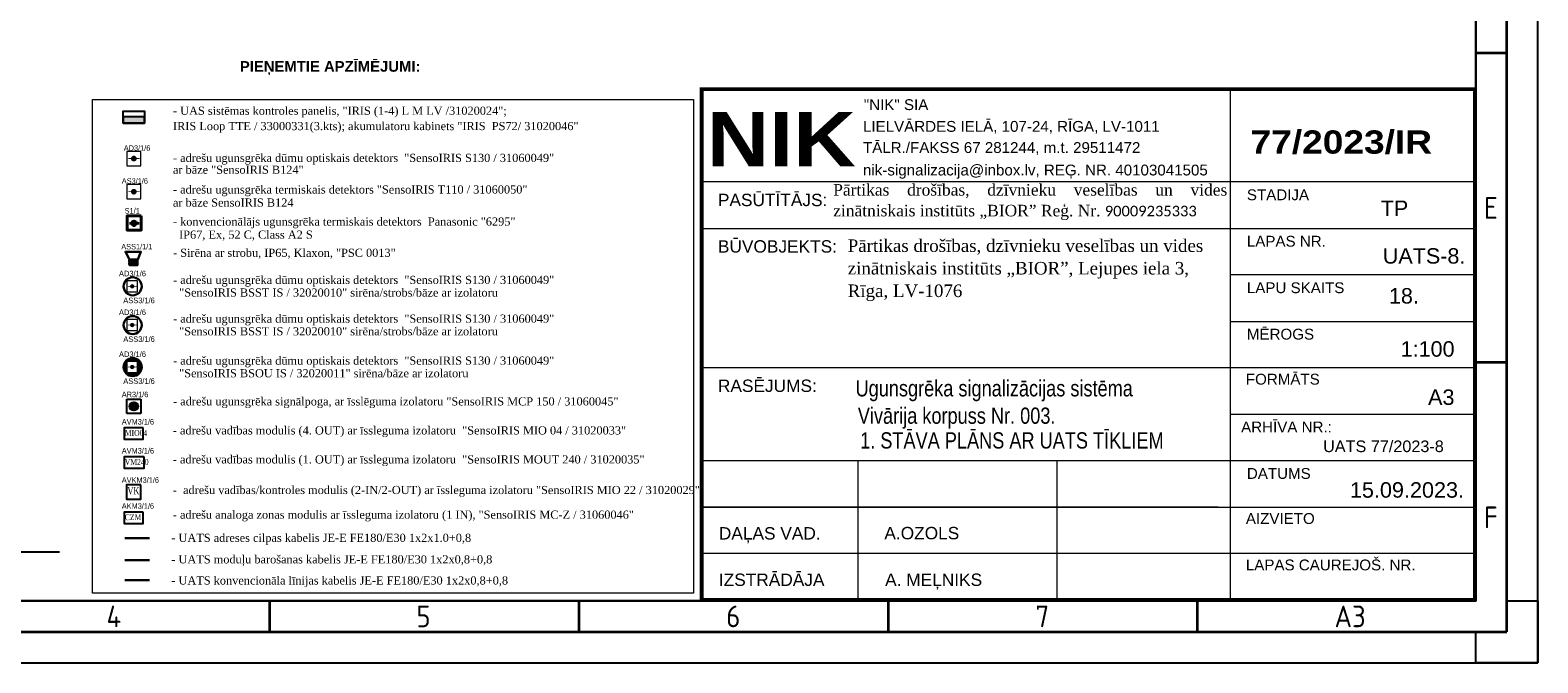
# Model space of a CAD drawing. Header units: millimetres. Extents: x -197461 to 862495, y -970068 to 63888.
# Tile 101 of 205: x -91308 to -58238, y -498309 to -484440. Entities that reach past the tile are written whole.
import ezdxf

# ---------------------------------------------------------------- set-up
doc = ezdxf.new("R2010")
doc.units = ezdxf.units.MM
doc.layers.get('0').update_dxf_attribs({"linetype": 'CONTINUOUS'})
for name, color, linetype, lineweight in [('00_rāmis', 7, 'CONTINUOUS', 18), ('00_text_rakstlaukums', 7, 'CONTINUOUS', 18), ('00_tieva', 7, 'CONTINUOUS', 15), ('Hatch', 7, 'CONTINUOUS', 0), ('Karlis_UAS_black', 7, 'CONTINUOUS', 30), ('Titlebox', 7, 'CONTINUOUS', 9)]:
    doc.layers.add(name, color=color, linetype=linetype, lineweight=lineweight)
for name, color, linetype in [('PDF_Geometry', 7, 'CONTINUOUS'), ('Rasējuma lapa', 7, 'CONTINUOUS'), ('UAS', 240, 'CONTINUOUS')]:
    doc.layers.add(name, color=color, linetype=linetype)
doc.styles.add('ARIAL', font='arialbd.ttf')
doc.styles.add('Arial_baltic', font='arial.ttf')
doc.styles.add('Bold', font='ariblk.ttf', dxfattribs={"height": 60})
doc.styles.add('Calibri', font='calibri.ttf')
doc.styles.add('ISO', font='iso')
doc.styles.add('Karlis_times', font='times.ttf', dxfattribs={"height": 2.2})
doc.styles.add('saurais70', font='arial.ttf', dxfattribs={"width": 0.7, "height": 250})

# ---------------------------------------------------------------- blocks, each defined once
blk = doc.blocks.new('A3_L')
at = {"layer": 'Rasējuma lapa'}
for p, q in [((0, 0), (0, 297)), ((-5, 5), (-5, 10)), ((-5, 10), (0, 10)), ((0, 10), (0, 0)), ((-10, 0), (-10, 5)), ((-10, 5), (-5, 5)), ((-420, 0), (0, 0)), ((0, 0), (-10, 0))]:
    blk.add_line(p, q, dxfattribs=at)
at = {"layer": 'Rasējuma lapa', "lineweight": 35}
for p, q in [((-5, 5), (-5, 292)), ((-5, 98.5), (-10, 98.5)), ((-5, 48.5), (-10, 48.5)), ((-205, 5), (-205, 10)), ((-155, 5), (-155, 10)), ((-105, 5), (-105, 10)), ((-55, 5), (-55, 10)), ((-405, 5), (-5, 5))]:
    blk.add_line(p, q, dxfattribs=at)
at = {"layer": 'Rasējuma lapa', "lineweight": 30}
for p, q in [((-10, 10), (-10, 287)), ((-400, 10), (-10, 10))]:
    blk.add_line(p, q, dxfattribs=at)
at = {"layer": 'Rasējuma lapa', "style": 'ISO'}
for s, p in [('E', (-8.73, 71.75)), ('F', (-8.73, 21.75)), ('4', (-231.4, 5.75)), ('5', (-181.3, 5.75)), ('6', (-131.21, 5.75)), ('7', (-81.22, 5.75)), ('A3', (-32.87, 5.75))]:
    blk.add_text(s, height=3.5, dxfattribs=at).set_placement(p)
blk = doc.blocks.new('*U1296')
at = {"layer": 'Rasējuma lapa'}
blk.add_blockref('A3_L', (0, 0), dxfattribs=at)
blk = doc.blocks.new('AD-proj')
at = {"lineweight": 5}
blk.add_lwpolyline([(-250, -250), (250, -250), (250, 250), (-250, 250)], close=True, dxfattribs=at)
at = {"const_width": 30}
blk.add_lwpolyline([(-200, 0), (200, 0)], dxfattribs=at)
at = {"const_width": 100}
blk.add_lwpolyline([(-50, 0, 1), (50, 0, 1)], format="xyb", close=True, dxfattribs=at)
blk = doc.blocks.new('AP')
blk.add_hatch(color=256).paths.add_polyline_path([(150, 0, 1), (-150, 0, 1)])
for p, q in [((-250, 250), (250, 250)), ((-250, -250), (-250, 250)), ((250, 250), (250, -250)), ((250, -250), (-250, -250))]:
    blk.add_line(p, q)
blk.add_circle((0, 0), 150)

msp = doc.modelspace()

# ---------------------------------------------------------------- hatches: boundary and pattern name
at = {"layer": 'Hatch', "lineweight": 35, "ltscale": 14}
h = msp.add_hatch(dxfattribs=at)
h.set_pattern_fill('ANGLE', color=5, scale=0.651455)
h.set_pattern_definition([(0, (-3431482.76, 3859523.6247), (0, 4.550412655), [3.3093910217, -1.241021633]), (90, (-3431482.76, 3859523.6247), (-4.550412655, 3e-16), [3.3093910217, -1.241021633])])
h.paths.add_polyline_path([(-88978.64498, -488672.49199, 1), (-89080.21007, -488672.49199, 1)])
at = {"layer": 'UAS', "linetype": 'Continuous', "lineweight": 25}
msp.add_hatch(color=1, dxfattribs=at).paths.add_polyline_path([(-89267.23461, -486338.70502), (-89267.23461, -486477.732), (-88798.26842, -486477.732), (-88798.26842, -486338.70502)])
at = {"layer": 'UAS', "linetype": 'ByBlock', "lineweight": 35, "ltscale": 10}
h = msp.add_hatch(dxfattribs=at)
h.set_pattern_fill('ANGLE', color=1, scale=0.920742)
h.set_pattern_definition([(0, (-125091.0214, -1208865.987), (0, 6.43138418), [4.67737031, -1.75401387]), (90, (-125091.0214, -1208865.987), (-6.43138418, 4e-16), [4.67737031, -1.75401387])])
h.paths.add_polyline_path([(-89132.17483, -489588.78528), (-88951.31859, -489588.78528), (-88951.31859, -489469.46707), (-89132.17483, -489469.46707)])
at = {"layer": 'UAS', "true_color": 0xc7c8ca}
h = msp.add_hatch(color=9, dxfattribs=at)
h.dxf.hatch_style = 1
h.paths.add_polyline_path([(-88861.54741, -491824.6755, 1), (-89257.60746, -491824.6755, 1)])
h.paths.add_polyline_path([(-88950.70082, -491942.43292), (-89187.2915, -491942.43292), (-89187.2915, -491705.84225), (-88950.70082, -491705.84225)], flags=16)
h.paths.add_polyline_path([(-89045.33709, -491824.13758, -1), (-89092.65523, -491824.13758, -1)], flags=0)

# ---------------------------------------------------------------- linework, layer by layer
at = {"layer": '00_rāmis'}
for p, q in [((-59618.80658, -485731.98006), (-76577.89801, -485731.98001)), ((-59618.80343, -485731.98006), (-76577.89486, -485731.98001))]:
    msp.add_line(p, q, dxfattribs=at)
at = {"layer": '00_rāmis', "const_width": 84.79564}
msp.add_lwpolyline([(-76577.90535, -496929.04768), (-59618.80343, -496929.04768), (-59618.80343, -485731.98006), (-76577.90535, -485731.98006)], close=True, dxfattribs=at)
at = {"layer": '00_tieva'}
for p, q in [((-64977.46606, -496929.04996), (-64977.46606, -485731.98001)), ((-59618.80658, -487767.89958), (-76577.89676, -487767.88388)), ((-64977.47527, -496929.04996), (-64977.47527, -487767.89958)), ((-76577.89772, -488786.56757), (-59618.81579, -488786.56757)), ((-59618.80658, -489804.94436), (-64977.47527, -489804.94434)), ((-64977.47527, -490823.6173), (-59618.81579, -490823.6173)), ((-59618.80658, -491840.86387), (-76577.90138, -491840.86382)), ((-64977.47527, -492859.53681), (-59618.81579, -492859.53681)), ((-76577.90282, -493876.78333), (-59618.80658, -493876.78338)), ((-76577.90282, -493876.78333), (-59618.80658, -493876.78338)), ((-73146.25541, -496929.04835), (-73146.25541, -493876.78333)), ((-68783.10934, -496929.04948), (-68783.10934, -493876.78333)), ((-65247.85072, -494894.31518), (-76577.9036, -494894.31518)), ((-76577.90282, -494894.31518), (-59618.80658, -494894.31523)), ((-65247.85072, -494894.31518), (-76442.22596, -494894.31518)), ((-65247.85072, -495911.84703), (-76577.9036, -495911.84703)), ((-59618.80658, -495911.84708), (-76442.22596, -495911.84703))]:
    msp.add_line(p, q, dxfattribs=at)
at = {"layer": 'Karlis_UAS_black', "color": 5, "lineweight": 40, "ltscale": 0.2}
msp.add_lwpolyline([(-88871.18599, -488510.47884), (-89183.88435, -488510.53342), (-89183.82977, -488823.23178), (-88871.13141, -488823.23178)], close=True, dxfattribs=at)
at = {"layer": 'PDF_Geometry', "lineweight": 9}
msp.add_lwpolyline([(-76228.54176, -485713.17141), (-59616.06858, -485713.17141)], dxfattribs=at)
at = {"layer": 'UAS', "color": 5, "lineweight": 35, "ltscale": 14}
msp.add_line((-89129.41407, -488668.58003), (-88919.03267, -488668.58003), dxfattribs=at)
at = {"layer": 'UAS', "color": 1, "lineweight": 30}
msp.add_line((-88691.59069, -495575.25458), (-89234.10792, -495575.25458), dxfattribs=at)
at = {"layer": 'UAS', "color": 104, "lineweight": 30}
msp.add_line((-88691.59069, -496059.97713), (-89234.10792, -496059.97713), dxfattribs=at)
at = {"layer": 'UAS', "color": 5, "lineweight": 30}
msp.add_line((-88691.59069, -496500.20144), (-89234.10792, -496500.20144), dxfattribs=at)
at = {"layer": 'UAS', "color": 7, "lineweight": 13}
msp.add_lwpolyline([(-89937.20693, -485959.57739), (-76760.1366, -485959.57739), (-76760.1366, -496785.01716), (-89937.20693, -496785.01716)], close=True, dxfattribs=at)
at = {"layer": 'UAS', "color": 1, "linetype": 'Continuous', "lineweight": 25}
for points in [[(-89267.46542, -486477.732), (-88798.26842, -486477.732), (-88798.26842, -486338.70502), (-89267.46542, -486338.70502)], [(-88797.53608, -486478.01146), (-89267.23461, -486478.01146), (-89267.23461, -486218.81715), (-88797.53608, -486218.81715)]]:
    msp.add_lwpolyline(points, close=True, dxfattribs=at)
at = {"layer": 'UAS', "color": 1, "lineweight": 30}
for points in [[(-88947.70143, -489469.46707), (-89132.17483, -489469.46707), (-89218.98579, -489295.91366), (-88878.97627, -489295.91366)], [(-89132.17483, -489469.46707), (-88951.31859, -489469.46707), (-88951.31859, -489588.78528), (-89132.17483, -489588.78528)]]:
    msp.add_lwpolyline(points, close=True, dxfattribs=at)
at = {"layer": 'UAS', "color": 1, "ltscale": 0.2}
for points in [[(-88827.33574, -493156.91769), (-89247.71293, -493156.96108), (-89247.66954, -493405.56146), (-88827.29235, -493405.56147)], [(-88810.27089, -493792.57513), (-89247.71293, -493792.61852), (-89247.66954, -494041.2189), (-88810.2275, -494041.21891)], [(-88883.98623, -494409.48765), (-89194.73671, -494409.54188), (-89194.68248, -494720.29237), (-88883.93199, -494720.29237)], [(-88827.33574, -495003.52918), (-89247.71293, -495003.57257), (-89247.66954, -495252.17296), (-88827.29235, -495252.17296)]]:
    msp.add_lwpolyline(points, close=True, dxfattribs=at)
at = {"layer": 'UAS', "color": 7, "lineweight": 25}
msp.add_lwpolyline([(-96445.85155, -495749.97568), (-96194.55644, -495877.36516), (-90666.5509, -495877.36516)], dxfattribs=at)
at = {"layer": 'UAS', "color": 5, "lineweight": 35, "ltscale": 14}
msp.add_circle((-89029.42753, -488672.49199), 50.78254, dxfattribs=at)
at = {"layer": 'UAS', "color": 1, "lineweight": 30}
for centre in [(-89059.57744, -490055.60374), (-89059.57744, -490904.59097), (-89059.57744, -491824.6755)]:
    msp.add_circle(centre, 198.03002, dxfattribs=at)

# ---------------------------------------------------------------- block references
at = {"layer": 'Rasējuma lapa', "xscale": 135.6730224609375, "yscale": 135.6730224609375, "zscale": 135.6730224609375}
msp.add_blockref('*U1296', (-58237.88142, -498308.76502), dxfattribs=at)
at = {"layer": 'UAS'}
for p, xscale, yscale, zscale in [((-89033.78774, -487255.04747), 0.6215009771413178, 0.6215009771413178, 0.6215009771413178), ((-89033.78774, -487981.24413), 0.6215009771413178, 0.6215009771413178, 0.6215009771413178), ((-89068.99616, -490055.06583), 0.473181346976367, 0.473181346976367, 0.473181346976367), ((-89068.99616, -490904.05306), 0.473181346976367, 0.473181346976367, 0.473181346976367), ((-89068.99616, -491824.13758), 0.473181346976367, 0.473181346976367, 0.473181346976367)]:
    msp.add_blockref('AD-proj', p, dxfattribs=dict(at, xscale=xscale, yscale=yscale, zscale=zscale))
at = {"layer": 'UAS', "color": 1, "xscale": 0.6215009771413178, "yscale": 0.6215009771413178, "zscale": 0.6215009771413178}
msp.add_blockref('AP', (-89033.78774, -492686.161), dxfattribs=at)

# ---------------------------------------------------------------- texts
at = {"layer": '00_rāmis'}
for s, height, style, p in [('"NIK" SIA', 237.444202, 'Arial_baltic', (-73022.25314, -486191.41539)), ('LIELVĀRDES IELĀ, 107-24, RĪGA, LV-1011', 237.4442015, 'Arial_baltic', (-73040.76773, -486667.98179)), ('77/2023/IR', 508.773834, 'Bold', (-64539.18711, -487145.99183)), ('TĀLR./FAKSS 67 281244, m.t. 29511472', 237.4442015, 'Arial_baltic', (-73040.76773, -487131.96756)), ('nik-signalizacija@inbox.lv, REĢ. NR. 40103041505', 237.4442015, 'Arial_baltic', (-73040.76773, -487625.19416)), ('PASŪTĪTĀJS:', 271.3460449, 'Arial_baltic', (-76222.50141, -488297.71117)), ('PASŪTĪTĀJS:', 271.3460449, 'Arial_baltic', (-76222.4922, -488297.71117)), ('STADIJA', 237.444202, 'Arial_baltic', (-64620.12407, -488167.91473)), ('TP', 338.3346, 'Arial_baltic', (-61683.89374, -488512.38519)), ('BŪVOBJEKTS:', 271.3460449, 'Arial_baltic', (-76222.49118, -489316.083)), ('LAPAS NR.', 237.444202, 'Arial_baltic', (-64620.12407, -489185.44658)), ('UATS-8. ', 338.3346, 'Arial_baltic', (-61638.89374, -489557.62304)), ('LAPU SKAITS', 237.4442015, 'Arial_baltic', (-64620.12407, -490204.96446)), ('18.', 338.3346, 'Arial_baltic', (-61504.78851, -490433.03411)), ('MĒROGS', 237.444202, 'Arial_baltic', (-64620.12407, -491222.78158)), ('1:100', 339.182556, 'Arial_baltic', (-61249.41725, -491597.82338)), ('RASĒJUMS:', 271.346045, 'Arial_baltic', (-76222.50105, -492371.24601)), ('FORMĀTS', 237.444202, 'Arial_baltic', (-64642.75673, -492209.74188)), ('A3', 339.182556, 'Arial_baltic', (-60646.25416, -492654.52875)), ('ARHĪVA NR.:', 237.4442015, 'Arial_baltic', (-64746.28039, -493258.24499)), ('UATS 77/2023-8', 254.3869171, 'Arial_baltic', (-62947.89852, -493689.35339)), ('DATUMS', 237.444202, 'Arial_baltic', (-64620.12313, -494276.04523)), ('15.09.2023.', 339.1825562, 'Arial_baltic', (-62360.29894, -494688.29969)), ('AIZVIETO', 237.444202, 'Arial_baltic', (-64642.59309, -495263.95116)), ('DAĻAS VAD.', 271.346045, 'Arial_baltic', (-76201.64383, -495605.68186)), ('A.OZOLS', 271.346045, 'Arial_baltic', (-72571.5422, -495600.95193)), ('LAPAS CAUREJOŠ. NR.', 237.4442015, 'Arial_baltic', (-64642.59366, -496281.64138)), ('IZSTRĀDĀJA', 271.346045, 'Arial_baltic', (-76201.64383, -496623.21369)), ('A. MEĻNIKS', 271.346045, 'Arial_baltic', (-72554.87915, -496623.21437))]:
    msp.add_text(s, height=height, dxfattribs=dict(at, style=style)).set_placement(p)
at = {"layer": '00_rāmis', "color": 5, "style": 'Bold'}
msp.add_text('NIK', height=1187.138947, dxfattribs=at).set_placement((-76467.9119, -487424.40424))
at = {"layer": '00_text_rakstlaukums', "style": 'Arial_baltic', "width": 0.8}
for s, p in [('Ugunsgrēka signalizācijas sistēma', (-73203.89374, -492468.76463)), ('Vivārija korpuss Nr. 003.', (-73153.89374, -493068.76463)), ('1. STĀVA PLĀNS AR UATS TĪKLIEM', (-73103.19032, -493611.16809))]:
    msp.add_text(s, height=356.141684, dxfattribs=at).set_placement(p)
at = {"layer": 'Titlebox', "attachment_point": 1, "style": 'Calibri'}
for s, insert, char_height, width in [('\\pxa0.66667,sm1.07917,qj;{\\fTimes New Roman|b0|i0|c186|p18;Pārtikas drošības, dzīvnieku veselības un vides zinātniskais institūts „BIOR” Reģ. Nr. \\fCalibri|b0|i0|c0|p34;\\H0.91667x;90009235333}', (-73693.34307, -487813.20123), 253.125, 8617.8480245), ('\\pxa0.66667,sm1.07917;{\\fTimes New Roman|b0|i0|c186|p18;\\H0.91667x;Pārtikas drošības, dzīvnieku veselības un vides zinātniskais institūts „BIOR”, \\fTimes New Roman|b0|i0|c0|p18;Lejupes iela 3, \\fTimes New Roman|b0|i0|c186|p18;\\PRīga, \\fTimes New Roman|b0|i0|c0|p18;LV-1076\\fCalibri|b0|i0|c0|p34;\\P\\pa0.25,s*,ql;\\fTimes New Roman|b0|i0|c0|p18; }', (-73375.60998, -489025.87671), 300, 8475.0517374)]:
    msp.add_mtext(s, dxfattribs=dict(at, insert=insert, char_height=char_height, width=width))
at = {"layer": 'UAS', "color": 251, "style": 'ARIAL'}
msp.add_text('PIEŅEMTIE APZĪMĒJUMI:', height=233.0628662, dxfattribs=at).set_placement((-86708.27704, -485350.87791))
at = {"layer": 'UAS', "color": 7, "style": 'Karlis_times'}
for s, height, p in [('- UAS sistēmas kontroles panelis, "IRIS (1-4) L M LV /31020024";', 178.6815308, (-88174.4659, -486295.51487)), ('IRIS Loop TTE / 33000331(3.kts); akumulatoru kabinets "IRIS  PS72/ 31020046"', 178.6815308, (-88174.4659, -486631.71598)), ('- adrešu ugunsgrēka dūmu optiskais detektors  "SensoIRIS S130 / 31060049"', 178.6815308, (-88176.49362, -487328.69464)), ('ar bāze "SensoIRIS B124"', 178.6815308, (-88176.49362, -487589.0345)), ('- adrešu ugunsgrēka termiskais detektors "SensoIRIS T110 / 31060050"', 178.6815308, (-88176.49362, -488021.73381)), ('ar bāze SensoIRIS B124', 178.6815308, (-88176.49362, -488308.31682)), ('- konvencionālājs ugunsgrēka termiskais detektors  Panasonic "6295"', 178.6815308, (-88176.49362, -488724.73381)), ('  IP67, Ex, 52 C, Class A2 S', 178.6815308, (-88176.49362, -489011.31682)), ('- Sirēna ar strobu, IP65, Klaxon, "PSC 0013"', 178.6815308, (-88173.87775, -489409.51431)), ('- adrešu ugunsgrēka dūmu optiskais detektors  "SensoIRIS S130 / 31060049"', 178.6815308, (-88173.87775, -490003.8747)), ('  "SensoIRIS BSST IS / 32020010" sirēna/strobs/bāze ar izolatoru', 178.6815308, (-88173.87775, -490280.83395)), ('- adrešu ugunsgrēka dūmu optiskais detektors  "SensoIRIS S130 / 31060049"', 178.6815308, (-88173.87775, -490852.86193)), ('  "SensoIRIS BSST IS / 32020010" sirēna/strobs/bāze ar izolatoru', 178.6815308, (-88173.87775, -491129.82118)), ('- adrešu ugunsgrēka dūmu optiskais detektors  "SensoIRIS S130 / 31060049"', 178.6815308, (-88173.87775, -491772.94645)), ('  "SensoIRIS BSOU IS / 32020011" sirēna/bāze ar izolatoru', 178.6815308, (-88173.87775, -492049.9057)), ('- adrešu ugunsgrēka signālpoga, ar īsslēguma izolatoru "SensoIRIS MCP 150 / 31060045"', 178.6815308, (-88173.87775, -492666.53753)), ('- adrešu vadības modulis (4. OUT) ar īssleguma izolatoru  "SensoIRIS MIO 04 / 31020033"', 178.6815308, (-88179.37012, -493302.86687)), ('- adrešu vadības modulis (1. OUT) ar īssleguma izolatoru  "SensoIRIS MOUT 240 / 31020035"', 178.6815308, (-88179.37012, -493938.52432)), ('-  adrešu vadības/kontroles modulis (2-IN/2-OUT) ar īssleguma izolatoru "SensoIRIS MIO 22 / 31020029"', 178.68153076, (-88179.37012, -494609.10629)), ('- adrešu analoga zonas modulis ar īssleguma izolatoru (1 IN), "SensoIRIS MC-Z / 31060046"', 178.6815308, (-88179.37012, -495149.47837)), ('- UATS adreses cilpas kabelis JE-E FE180/E30 1x2x1.0+0,8 ', 178.6815308, (-88211.15715, -495657.53946)), ('- UATS moduļu barošanas kabelis JE-E FE180/E30 1x2x0,8+0,8 ', 178.6815308, (-88211.15715, -496129.53492)), ('- UATS konvencionāla līnijas kabelis JE-E FE180/E30 1x2x0,8+0,8 ', 178.6815308, (-88211.15715, -496592.32685))]:
    msp.add_text(s, height=height, dxfattribs=at).set_placement(p)
at = {"layer": 'UAS', "color": 1}
for s, height, style, width, p in [('AD3/1/6', 120.52951, 'saurais70', 0.8, (-89254.46379, -487084.32243)), ('AS3/1/6', 120.52951, 'saurais70', 0.8, (-89298.24956, -487806.6704)), ('ASS1/1/1', 120.52951, 'saurais70', 0.8, (-89309.07802, -489246.17877)), ('AD3/1/6', 122.353931, 'saurais70', 0.8, (-89359.41469, -489836.16842)), ('ASS3/1/6', 122.353931, 'saurais70', 0.8, (-89265.14067, -490425.03906)), ('AD3/1/6', 122.353931, 'saurais70', 0.8, (-89359.41469, -490685.15565)), ('ASS3/1/6', 122.353931, 'saurais70', 0.8, (-89265.14067, -491274.02629)), ('AD3/1/6', 122.353931, 'saurais70', 0.8, (-89359.41469, -491605.24018)), ('ASS3/1/6', 122.353931, 'saurais70', 0.8, (-89265.14067, -492194.11081)), ('AR3/1/6', 120.52951, 'saurais70', 0.8, (-89298.24956, -492485.92328)), ('AVM3/1/6', 120.52951, 'saurais70', 0.8, (-89298.24956, -493085.31248)), ('MIO04', 130.515205, 'Karlis_times', 0.7, (-89232.25288, -493334.22706)), ('AVM3/1/6', 120.52951, 'saurais70', 0.8, (-89298.24956, -493720.96992)), ('VM240', 130.515205, 'Karlis_times', 0.7, (-89232.25288, -493969.8845)), ('AVKM3/1/6', 120.52951, 'saurais70', 0.8, (-89298.24956, -494362.46562)), ('VK', 163.144006, 'Karlis_times', 0.7, (-89175.41166, -494617.99757)), ('AKM3/1/6', 120.52951, 'saurais70', 0.8, (-89298.24956, -494931.92398)), ('CZM', 130.515205, 'Karlis_times', 0.7, (-89232.25288, -495180.83855))]:
    msp.add_text(s, height=height, dxfattribs=dict(at, style=style, width=width)).set_placement(p)
at = {"layer": 'UAS', "color": 5, "style": 'saurais70', "width": 0.8}
msp.add_text('S1/1', height=120.52951, dxfattribs=at).set_placement((-89235.46379, -488461.32243))

doc.saveas('drawing.dxf')
